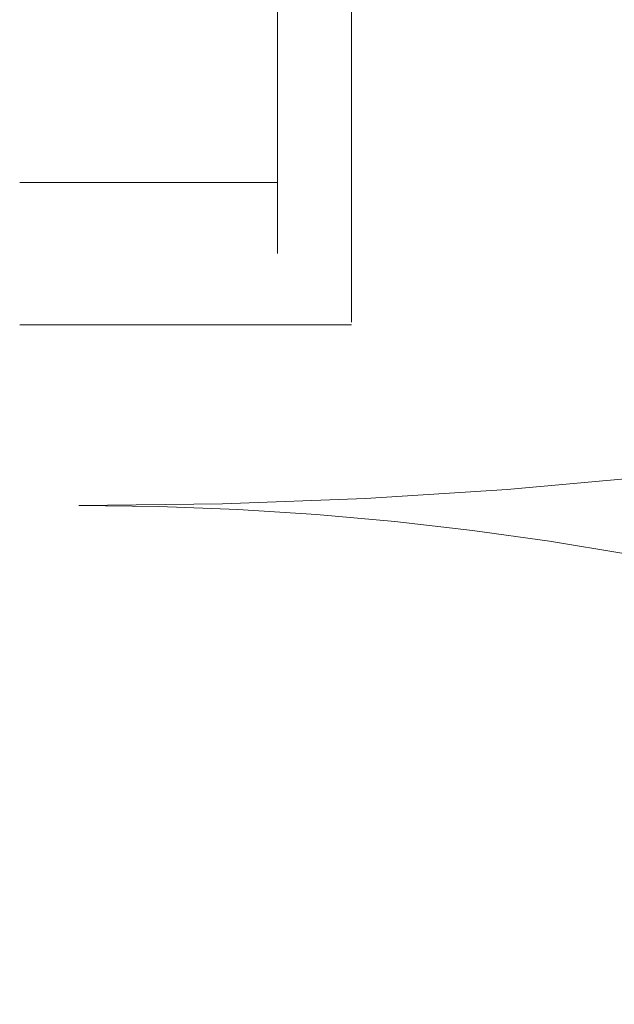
# Model space of a CAD drawing. Header units: centimetres. Extents: x -1737 to 22393, y -8842 to 3838.
# Tile 140 of 167: x 536 to 546, y 2929 to 2946. Entities that reach past the tile are written whole.
import ezdxf

# ---------------------------------------------------------------- set-up
doc = ezdxf.new("R2010")
doc.units = ezdxf.units.CM
doc.linetypes.add('Dash', pattern=[60, 30, -30])
doc.layers.add('A-DOOR', color=31, linetype='Continuous', lineweight=13)
doc.layers.add('A-DOOR-HDLN', color=31, linetype='Continuous', lineweight=13)

# ---------------------------------------------------------------- blocks, each defined once
blk = doc.blocks.new('Schueco_FWS_ADS-75-SimplySmart_inw_Family-02 - FWS SI insert unit 90-2508000-3_piętro I __3_90 m_ - stan projektowany')
at = {"layer": 'A-DOOR'}
for p, q in [((4.484, 12.2), (16.65, 12.2)), ((16.65, 12.2), (17.808, 12.2)), ((17.849, 10.95), (17.849, 12.2)), ((16.65, 10.95), (4.484, 10.95)), ((15.451, 10.95), (15.451, 6.6)), ((17.849, 6.6), (17.849, 10.95))]:
    blk.add_line(p, q, dxfattribs=at)
at = {"layer": 'A-DOOR-HDLN', "linetype": 'Dash', "lineweight": 9}
for centre, radius, start, end in [((-73.05, 7.6), 93.95, 360, 90), ((73.05, 7.6), 52.15, 90, 180)]:
    blk.add_arc(centre, radius, start, end, dxfattribs=at)

msp = doc.modelspace()

# ---------------------------------------------------------------- block references
at = {"layer": 'A-DOOR', "rotation": 270.0000000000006}
msp.add_blockref('Schueco_FWS_ADS-75-SimplySmart_inw_Family-02 - FWS SI insert unit 90-2508000-3_piętro I __3_90 m_ - stan projektowany', (529.777, 2958.576), dxfattribs=at)

doc.saveas('drawing.dxf')
